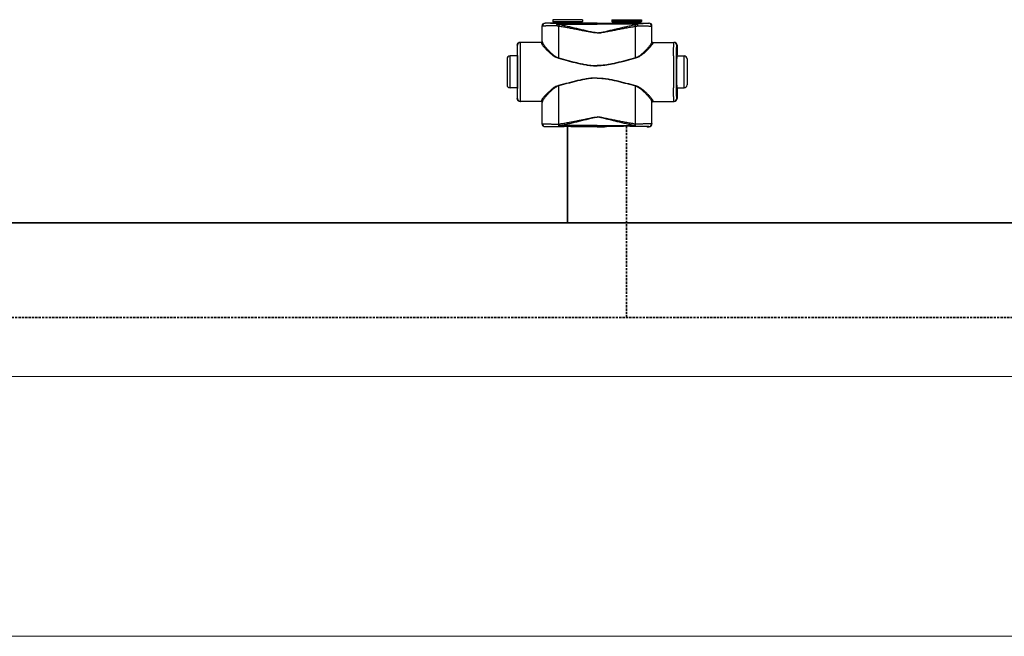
# Model space of a CAD drawing. Header units: millimetres. Extents: x 17747 to 112039, y -74980 to 446921.
# Tile 41 of 256: x 44694 to 45528, y -74980 to -74458. Entities that reach past the tile are written whole.
import ezdxf

# ---------------------------------------------------------------- set-up
doc = ezdxf.new("R2010")
doc.units = ezdxf.units.MM
doc.linetypes.add('phl_thick', pattern=[0])
doc.linetypes.add('VERDECKT', pattern=[9.525, 6.35, -3.175])
for name, color, linetype, lineweight in [('UT_SCHÉMA_PŘÍVOD', 10, 'Continuous', 35), ('UT_SCHÉMA_ZPÁTEČKA', 172, 'VERDECKT', 35), ('VZT_50 POPIS - OBECNE', 7, 'Continuous', 5)]:
    doc.layers.add(name, color=color, linetype=linetype, lineweight=lineweight)

msp = doc.modelspace()

# ---------------------------------------------------------------- linework, layer by layer
at = {"color": 0, "linetype": 'Continuous'}
for p, q in [((45139, -74461.33), (45138.88, -74461.21)), ((45140.53, -74461.21), (45138.88, -74461.21)), ((45140.88, -74461.31), (45140.53, -74461.21)), ((45170.48, -74458.31), (45145.28, -74458.31)), ((45145.28, -74458.31), (45145.28, -74459.71)), ((45145.28, -74459.71), (45146.23, -74460.66)), ((45145.28, -74459.71), (45170.48, -74459.71)), ((45146.23, -74460.66), (45169.52, -74460.66)), ((45146.38, -74461.02), (45169.38, -74461.02)), ((45146.38, -74461.02), (45146.38, -74461.38)), ((45154.02, -74461.4), (45149.18, -74461.4)), ((45149.18, -74462.1), (45149.18, -74461.4)), ((45182.88, -74461.4), (45161.73, -74461.4)), ((45169.38, -74461.02), (45169.38, -74461.38)), ((45170.48, -74459.71), (45169.52, -74460.66)), ((45170.48, -74458.31), (45170.48, -74459.71)), ((45176.63, -74461.21), (45174.88, -74461.31)), ((45182.88, -74461.21), (45176.63, -74461.21)), ((45182.88, -74461.21), (45189.13, -74461.21)), ((45182.88, -74461.4), (45204.02, -74461.4)), ((45189.13, -74461.21), (45190.88, -74461.31)), ((45195.28, -74458.31), (45220.48, -74458.31)), ((45195.28, -74458.31), (45195.28, -74459.71)), ((45220.48, -74459.71), (45195.28, -74459.71)), ((45195.28, -74459.71), (45196.23, -74460.66)), ((45219.52, -74460.66), (45196.23, -74460.66)), ((45219.38, -74461.02), (45196.38, -74461.02)), ((45196.38, -74461.02), (45196.38, -74461.38)), ((45211.73, -74461.4), (45216.58, -74461.4)), ((45216.58, -74462.1), (45216.58, -74461.4)), ((45219.38, -74461.02), (45219.38, -74461.38)), ((45220.48, -74459.71), (45219.52, -74460.66)), ((45220.48, -74458.31), (45220.48, -74459.71)), ((45224.88, -74461.31), (45225.23, -74461.21)), ((45225.23, -74461.21), (45226.88, -74461.21)), ((45226.76, -74461.33), (45226.88, -74461.21)), ((45136.5, -74463.83), (45136.38, -74463.71)), ((45136.38, -74476.71), (45136.38, -74463.71)), ((45149.18, -74462.1), (45182.88, -74462.1)), ((45216.58, -74462.1), (45182.88, -74462.1)), ((45229.26, -74463.83), (45229.38, -74463.71)), ((45229.38, -74476.71), (45229.38, -74463.71)), ((45135.68, -74477.51), (45117.68, -74477.51)), ((45136.38, -74476.71), (45136.48, -74476.71)), ((45229.38, -74476.71), (45229.27, -74476.71)), ((45230.07, -74477.51), (45248.08, -74477.51)), ((45115.39, -74480.01), (45115.18, -74480.01)), ((45115.18, -74480.01), (45115.18, -74488.16)), ((45250.37, -74480.01), (45250.58, -74480.01)), ((45250.58, -74480.01), (45250.58, -74488.16)), ((45106.68, -74491.51), (45106.68, -74513.51)), ((45115.43, -74489.01), (45109.18, -74489.01)), ((45109.18, -74516.01), (45109.18, -74489.01)), ((45115.18, -74488.16), (45115.39, -74488.51)), ((45115.57, -74488.52), (45115.57, -74488.51)), ((45250.18, -74488.52), (45250.18, -74488.51)), ((45250.33, -74489.01), (45256.58, -74489.01)), ((45250.58, -74488.16), (45250.37, -74488.51)), ((45256.58, -74516.01), (45256.58, -74489.01)), ((45259.08, -74491.51), (45259.08, -74513.51)), ((45115.43, -74516.01), (45109.18, -74516.01)), ((45115.39, -74516.51), (45115.18, -74516.86)), ((45115.18, -74516.86), (45115.18, -74525.01)), ((45115.57, -74516.51), (45115.57, -74516.5)), ((45250.18, -74516.51), (45250.18, -74516.5)), ((45250.33, -74516.01), (45256.58, -74516.01)), ((45250.37, -74516.51), (45250.58, -74516.86)), ((45250.58, -74516.86), (45250.58, -74525.01)), ((45115.18, -74525.01), (45115.39, -74525.01)), ((45135.68, -74527.51), (45117.68, -74527.51)), ((45136.48, -74528.31), (45136.38, -74528.31)), ((45136.38, -74546.41), (45136.38, -74528.31)), ((45229.27, -74528.31), (45229.38, -74528.31)), ((45229.38, -74546.41), (45229.38, -74528.31)), ((45230.07, -74527.51), (45248.08, -74527.51)), ((45250.58, -74525.01), (45250.37, -74525.01)), ((45136.38, -74546.41), (45136.5, -74546.29)), ((45138.88, -74548.91), (45139, -74548.79)), ((45140.53, -74548.91), (45138.88, -74548.91)), ((45140.88, -74548.81), (45140.53, -74548.91)), ((45150.42, -74546.66), (45150.6, -74546.66)), ((45150.75, -74548.72), (45150.92, -74548.72)), ((45182.88, -74547.97), (45150.92, -74547.97)), ((45150.92, -74548.72), (45150.92, -74547.97)), ((45150.92, -74548.72), (45152.18, -74548.72)), ((45163.57, -74548.72), (45182.88, -74548.72)), ((45176.63, -74548.91), (45174.88, -74548.81)), ((45182.88, -74548.91), (45176.63, -74548.91)), ((45182.88, -74547.97), (45214.83, -74547.97)), ((45202.18, -74548.72), (45182.88, -74548.72)), ((45182.88, -74548.91), (45189.13, -74548.91)), ((45189.13, -74548.91), (45190.88, -74548.81)), ((45214.83, -74548.72), (45213.57, -74548.72)), ((45214.83, -74548.72), (45214.83, -74547.97)), ((45215.01, -74548.72), (45214.83, -74548.72)), ((45215.34, -74546.66), (45215.16, -74546.66)), ((45224.88, -74548.81), (45225.23, -74548.91)), ((45225.23, -74548.91), (45226.88, -74548.91)), ((45226.88, -74548.91), (45226.76, -74548.79)), ((45229.38, -74546.41), (45229.26, -74546.29))]:
    msp.add_line(p, q, dxfattribs=at)
for centre, radius, start, end in [((45139, -74463.83), 2.5, 90.00246, 179.99754), ((45145.88, -74461.02), 0.5, 0, 45), ((45169.88, -74461.02), 0.5, 135, 180), ((45195.88, -74461.02), 0.5, 0, 45), ((45219.88, -74461.02), 0.5, 135, 180), ((45226.76, -74463.83), 2.5, 0.00246, 89.99754), ((45117.89, -74480.01), 2.5, 90.00225, 180.00111), ((45135.68, -74476.71), 0.8, 270.0036, 359.99724), ((45230.07, -74476.71), 0.8, 180.00276, 269.9964), ((45247.87, -74480.01), 2.5, 359.99889, 89.99775), ((45109.18, -74491.51), 2.5, 90, 180), ((42675.72, -74502.51), 2442.41, 359.68325, 0.31675), ((47690.04, -74502.51), 2442.41, 179.68325, 180.31675), ((45256.58, -74491.51), 2.5, 0, 90), ((45109.18, -74513.51), 2.5, 180, 270), ((45256.58, -74513.51), 2.5, 270, 0), ((45117.89, -74525.01), 2.5, 179.99889, 269.99775), ((45135.68, -74528.31), 0.8, 0.00276, 89.9964), ((45230.07, -74528.31), 0.8, 90.0036, 179.99724), ((45247.87, -74525.01), 2.5, 270.00225, 0.00111), ((45139, -74546.29), 2.5, 180.00246, 269.99754), ((45226.76, -74546.29), 2.5, 270.00246, 359.99754)]:
    msp.add_arc(centre, radius, start, end, dxfattribs=at)
at = {"color": 0, "linetype": 'Continuous', "extrusion": (0, 0, -1)}
for centre, major_axis, ratio, start_param, end_param in [((45138.88, -74463.71), (-1.77, 1.77), 0.999973, -0.785384, 0.785384), ((45157.88, -74461.31), (-17, 0), 0.005236, 4.941076, 6.283185), ((45157.88, -74461.31), (-17, 0), 0.005236, 3.141593, 4.483702), ((45117.68, -74480.01), (-2.5, 0), 0.999945, 0, 1.570796), ((45135.58, -74476.71), (-0.8, 0), 0.999986, -3.141593, -1.659157), ((45115.39, -74502.51), (0, 14), 0.010472, 0, 3.141593), ((45117.68, -74525.01), (-2.5, 0), 0.999945, -1.570796, 0), ((45135.58, -74528.31), (0.8, 0), 0.999986, -1.395381, 0), ((45138.88, -74546.41), (1.77, 1.77), 0.999973, -3.926977, -2.356208), ((45157.88, -74548.81), (-17, 0), 0.005236, 0, 1.229157), ((45157.88, -74548.81), (-17, 0), 0.005236, 1.912436, 3.141593)]:
    msp.add_ellipse(centre, major_axis=major_axis, ratio=ratio, start_param=start_param, end_param=end_param, dxfattribs=at)
at = {"color": 0, "linetype": 'Continuous'}
for centre, major_axis, ratio, start_param, end_param in [((45207.88, -74461.31), (17, 0), 0.005236, 3.141593, 4.483702), ((45207.88, -74461.31), (17, 0), 0.005236, 4.941076, 6.283185), ((45226.88, -74463.71), (1.77, 1.77), 0.999973, -0.785384, 0.785384), ((45230.18, -74476.71), (0.8, 0), 0.999986, -3.141593, -1.659157), ((45248.08, -74480.01), (2.5, 0), 0.999945, 0, 1.570796), ((45250.37, -74502.51), (0, 14), 0.010472, 0, 3.141593), ((45230.18, -74528.31), (-0.8, 0), 0.999986, -1.395381, 0), ((45248.08, -74525.01), (2.5, 0), 0.999945, -1.570796, 0), ((45207.88, -74548.81), (17, 0), 0.005236, 1.912436, 3.141593), ((45207.88, -74548.81), (17, 0), 0.005236, 0, 1.229157), ((45226.88, -74546.41), (-1.77, 1.77), 0.999973, -3.926977, -2.356208)]:
    msp.add_ellipse(centre, major_axis=major_axis, ratio=ratio, start_param=start_param, end_param=end_param, dxfattribs=at)
for points, knots in [([(45149.18, -74461.4), (45148.47, -74461.4), (45147.11, -74461.4), (45145.45, -74461.39), (45144.22, -74461.39), (45143.37, -74461.39), (45142.58, -74461.38), (45141.87, -74461.38), (45141.22, -74461.37), (45140.66, -74461.37), (45140.17, -74461.36), (45139.82, -74461.36), (45139.58, -74461.35), (45139.43, -74461.35), (45139.3, -74461.35), (45139.2, -74461.34), (45139.13, -74461.34), (45139.08, -74461.34), (45139.05, -74461.34), (45139.03, -74461.34), (45139.02, -74461.34), (45139.01, -74461.33), (45139, -74461.33), (45139, -74461.33)], [0, 0, 0, 0, 0.207653, 0.400343, 0.489423, 0.572844, 0.650059, 0.720565, 0.783909, 0.839692, 0.887568, 0.927242, 0.943927, 0.958477, 0.970869, 0.981088, 0.989117, 0.992306, 0.994945, 0.997032, 0.998568, 0.999554, 1, 1, 1, 1]), ([(45149.18, -74461.4), (45149.09, -74461.4), (45148.99, -74461.51), (45148.91, -74461.65), (45148.84, -74461.8), (45148.76, -74462.02), (45148.69, -74462.34), (45148.63, -74462.7), (45148.58, -74463.1), (45148.57, -74463.38), (45148.56, -74463.52)], [0, 0, 0, 0, 0.117156, 0.161001, 0.211236, 0.330442, 0.472834, 0.634922, 0.812344, 1, 1, 1, 1]), ([(45161.73, -74461.4), (45161.09, -74461.4), (45159.81, -74461.43), (45157.88, -74461.45), (45155.95, -74461.43), (45154.66, -74461.4), (45154.02, -74461.4)], [0, 0, 0, 0, 0.248355, 0.5, 0.751645, 1, 1, 1, 1]), ([(45204.02, -74461.4), (45204.66, -74461.4), (45205.95, -74461.43), (45207.88, -74461.45), (45209.81, -74461.43), (45211.09, -74461.4), (45211.73, -74461.4)], [0, 0, 0, 0, 0.248355, 0.5, 0.751645, 1, 1, 1, 1]), ([(45216.58, -74461.4), (45217.28, -74461.4), (45218.64, -74461.4), (45220.3, -74461.39), (45221.54, -74461.39), (45222.39, -74461.39), (45223.17, -74461.38), (45223.89, -74461.38), (45224.53, -74461.37), (45225.1, -74461.37), (45225.58, -74461.36), (45225.94, -74461.36), (45226.18, -74461.35), (45226.33, -74461.35), (45226.45, -74461.35), (45226.56, -74461.34), (45226.63, -74461.34), (45226.68, -74461.34), (45226.7, -74461.34), (45226.72, -74461.34), (45226.74, -74461.34), (45226.75, -74461.33), (45226.75, -74461.33), (45226.76, -74461.33)], [0, 0, 0, 0, 0.207653, 0.400343, 0.489423, 0.572844, 0.650059, 0.720565, 0.783909, 0.839692, 0.887568, 0.927242, 0.943927, 0.958477, 0.970869, 0.981088, 0.989117, 0.992306, 0.994945, 0.997032, 0.998568, 0.999554, 1, 1, 1, 1]), ([(45216.58, -74461.4), (45216.67, -74461.4), (45216.77, -74461.51), (45216.85, -74461.65), (45216.92, -74461.8), (45216.99, -74462.02), (45217.07, -74462.34), (45217.13, -74462.7), (45217.17, -74463.1), (45217.19, -74463.38), (45217.19, -74463.52)], [0, 0, 0, 0, 0.117156, 0.161001, 0.211236, 0.330442, 0.472834, 0.634922, 0.812344, 1, 1, 1, 1]), ([(45148.56, -74463.52), (45147.73, -74463.52), (45146.12, -74463.53), (45144.16, -74463.55), (45142.69, -74463.58), (45141.69, -74463.59), (45140.76, -74463.61), (45139.91, -74463.63), (45139.14, -74463.65), (45138.47, -74463.67), (45137.89, -74463.7), (45137.47, -74463.72), (45137.19, -74463.74), (45137.01, -74463.75), (45136.86, -74463.76), (45136.74, -74463.78), (45136.64, -74463.79), (45136.57, -74463.8), (45136.53, -74463.81), (45136.5, -74463.83), (45136.5, -74463.83)], [0, 0, 0, 0, 0.207034, 0.39928, 0.488214, 0.57154, 0.648707, 0.71921, 0.782588, 0.838437, 0.886403, 0.926186, 0.942933, 0.957549, 0.970012, 0.98031, 0.988432, 0.994377, 0.998178, 1, 1, 1, 1]), ([(45136.51, -74477.25), (45136.51, -74476.12), (45136.51, -74471.65), (45136.5, -74467.18), (45136.5, -74463.83)], [0, 0, 0, 0, 0.250733, 1, 1, 1, 1]), ([(45149.18, -74462.1), (45149.05, -74462.3), (45148.82, -74462.77), (45148.64, -74463.26), (45148.56, -74463.52)], [0, 0, 0, 0, 0.464895, 1, 1, 1, 1]), ([(45150.43, -74463.88), (45150.27, -74463.86), (45149.64, -74463.76), (45149.02, -74463.63), (45148.56, -74463.52)], [0, 0, 0, 0, 0.252579, 1, 1, 1, 1]), ([(45150.75, -74462.54), (45150.61, -74462.52), (45150.08, -74462.4), (45149.56, -74462.23), (45149.18, -74462.1)], [0, 0, 0, 0, 0.253704, 1, 1, 1, 1]), ([(45150.75, -74462.54), (45150.69, -74462.75), (45150.57, -74463.19), (45150.47, -74463.64), (45150.43, -74463.88)], [0, 0, 0, 0, 0.464569, 1, 1, 1, 1]), ([(45182.88, -74469.52), (45182.88, -74469.52), (45182.19, -74469.52), (45180.81, -74469.44), (45178.76, -74469.16), (45176.72, -74468.81), (45174.01, -74468.3), (45170.63, -74467.64), (45166.59, -74466.84), (45162.54, -74466.06), (45158.5, -74465.3), (45154.47, -74464.57), (45151.77, -74464.11), (45150.43, -74463.88)], [0.5000015, 0.5000015, 0.5000015, 0.5000015, 0.500002, 0.5313979, 0.5627848, 0.5941575, 0.6255147, 0.6881766, 0.7507583, 0.8132458, 0.8756245, 0.9378805, 1, 1, 1, 1]), ([(45150.44, -74490.65), (45150.44, -74488.42), (45150.44, -74479.49), (45150.43, -74470.57), (45150.43, -74463.88)], [0, 0, 0, 0, 0.250952, 1, 1, 1, 1]), ([(45182.88, -74469.34), (45182.88, -74469.34), (45182.53, -74469.34), (45181.84, -74469.31), (45180.47, -74469.18), (45178.77, -74468.9), (45176.75, -74468.48), (45174.73, -74468.02), (45172.73, -74467.55), (45170.05, -74466.91), (45166.72, -74466.11), (45162.72, -74465.16), (45158.73, -74464.25), (45154.74, -74463.37), (45152.08, -74462.81), (45150.75, -74462.54)], [0.499995, 0.499995, 0.499995, 0.499995, 0.4999958, 0.5157333, 0.5314718, 0.5629204, 0.5943483, 0.6257534, 0.6571339, 0.6884877, 0.7511054, 0.813586, 0.8759088, 0.9380534, 1, 1, 1, 1]), ([(45182.88, -74469.34), (45182.88, -74469.34), (45183.22, -74469.34), (45183.91, -74469.31), (45185.29, -74469.18), (45186.99, -74468.9), (45189.01, -74468.48), (45191.02, -74468.02), (45193.03, -74467.55), (45195.7, -74466.91), (45199.04, -74466.11), (45203.03, -74465.16), (45207.03, -74464.25), (45211.01, -74463.37), (45213.68, -74462.81), (45215.01, -74462.54)], [0.499995, 0.499995, 0.499995, 0.499995, 0.4999958, 0.5157333, 0.5314718, 0.5629204, 0.5943483, 0.6257534, 0.6571339, 0.6884877, 0.7511054, 0.813586, 0.8759088, 0.9380534, 1, 1, 1, 1]), ([(45182.88, -74469.52), (45182.88, -74469.52), (45183.57, -74469.52), (45184.95, -74469.44), (45187, -74469.16), (45189.04, -74468.81), (45191.75, -74468.3), (45195.12, -74467.64), (45199.17, -74466.84), (45203.21, -74466.06), (45207.25, -74465.3), (45211.29, -74464.57), (45213.98, -74464.11), (45215.33, -74463.88)], [0.5000015, 0.5000015, 0.5000015, 0.5000015, 0.500002, 0.5313979, 0.5627848, 0.5941575, 0.6255147, 0.6881766, 0.7507583, 0.8132458, 0.8756245, 0.9378805, 1, 1, 1, 1]), ([(45215.01, -74462.54), (45215.14, -74462.52), (45215.67, -74462.4), (45216.2, -74462.23), (45216.58, -74462.1)], [0, 0, 0, 0, 0.253704, 1, 1, 1, 1]), ([(45215.01, -74462.54), (45215.07, -74462.75), (45215.19, -74463.19), (45215.29, -74463.64), (45215.33, -74463.88)], [0, 0, 0, 0, 0.464569, 1, 1, 1, 1]), ([(45215.32, -74490.65), (45215.32, -74488.42), (45215.32, -74479.49), (45215.33, -74470.57), (45215.33, -74463.88)], [0, 0, 0, 0, 0.250952, 1, 1, 1, 1]), ([(45215.33, -74463.88), (45215.49, -74463.86), (45216.11, -74463.76), (45216.73, -74463.63), (45217.19, -74463.52)], [0, 0, 0, 0, 0.252579, 1, 1, 1, 1]), ([(45216.58, -74462.1), (45216.7, -74462.3), (45216.93, -74462.77), (45217.11, -74463.26), (45217.19, -74463.52)], [0, 0, 0, 0, 0.464895, 1, 1, 1, 1]), ([(45217.19, -74463.52), (45218.03, -74463.52), (45219.64, -74463.53), (45221.6, -74463.55), (45223.07, -74463.58), (45224.07, -74463.59), (45225, -74463.61), (45225.85, -74463.63), (45226.61, -74463.65), (45227.29, -74463.67), (45227.86, -74463.7), (45228.28, -74463.72), (45228.57, -74463.74), (45228.75, -74463.75), (45228.9, -74463.76), (45229.02, -74463.78), (45229.12, -74463.79), (45229.19, -74463.8), (45229.23, -74463.81), (45229.25, -74463.83), (45229.26, -74463.83)], [0, 0, 0, 0, 0.207034, 0.39928, 0.488214, 0.57154, 0.648707, 0.71921, 0.782588, 0.838437, 0.886403, 0.926186, 0.942933, 0.957549, 0.970012, 0.98031, 0.988432, 0.994377, 0.998178, 1, 1, 1, 1]), ([(45229.25, -74477.25), (45229.25, -74476.12), (45229.25, -74471.65), (45229.25, -74467.18), (45229.26, -74463.83)], [0, 0, 0, 0, 0.250733, 1, 1, 1, 1]), ([(45118.09, -74489.01), (45118.08, -74488.17), (45118.07, -74486.57), (45118.05, -74484.63), (45118.04, -74483.22), (45118.03, -74482.26), (45118.01, -74481.39), (45118, -74480.6), (45117.99, -74479.9), (45117.98, -74479.28), (45117.96, -74478.75), (45117.95, -74478.37), (45117.94, -74478.11), (45117.93, -74477.96), (45117.93, -74477.82), (45117.92, -74477.71), (45117.91, -74477.63), (45117.9, -74477.57), (45117.9, -74477.53), (45117.89, -74477.51), (45117.89, -74477.51), (45117.89, -74477.51)], [0, 0, 0, 0, 0.218984, 0.416191, 0.505653, 0.588551, 0.664564, 0.733396, 0.794781, 0.848478, 0.894279, 0.932006, 0.947796, 0.961515, 0.973152, 0.982695, 0.990138, 0.995479, 0.998726, 0.999584, 1, 1, 1, 1]), ([(45135.68, -74477.51), (45135.68, -74477.51), (45135.69, -74477.51), (45135.69, -74477.52), (45135.69, -74477.53), (45135.69, -74477.55), (45135.69, -74477.59), (45135.7, -74477.65), (45135.7, -74477.72), (45135.7, -74477.81), (45135.71, -74477.91), (45135.71, -74477.99), (45135.71, -74478.03)], [0, 0, 0, 0, 0.005122, 0.017304, 0.037118, 0.064661, 0.143035, 0.252499, 0.393016, 0.564526, 0.766907, 1, 1, 1, 1]), ([(45136.51, -74477.25), (45136.51, -74477.35), (45136.47, -74477.55), (45136.29, -74477.81), (45136.02, -74477.99), (45135.81, -74478.03), (45135.71, -74478.03)], [0, 0, 0, 0, 0.247572, 0.496581, 0.747591, 1, 1, 1, 1]), ([(45135.71, -74478.03), (45135.71, -74478.09), (45135.73, -74478.23), (45135.81, -74478.46), (45135.92, -74478.7), (45136.13, -74479.09), (45136.48, -74479.63), (45137.01, -74480.34), (45137.66, -74481.12), (45138.69, -74482.31), (45140.19, -74483.89), (45142.23, -74485.85), (45144.15, -74487.49), (45145.84, -74488.76), (45147.7, -74489.97), (45149.24, -74490.69), (45150.34, -74490.99)], [0, 0, 0, 0, 0.009694, 0.02127, 0.034861, 0.050494, 0.087694, 0.13227, 0.183417, 0.240322, 0.368483, 0.511765, 0.666448, 0.747227, 0.829948, 1, 1, 1, 1]), ([(45136.48, -74476.71), (45136.48, -74476.71), (45136.49, -74476.71), (45136.49, -74476.72), (45136.49, -74476.73), (45136.49, -74476.75), (45136.49, -74476.79), (45136.5, -74476.85), (45136.5, -74476.93), (45136.5, -74477.02), (45136.51, -74477.13), (45136.51, -74477.2), (45136.51, -74477.25)], [0, 0, 0, 0, 0.005057, 0.017214, 0.037015, 0.06455, 0.142921, 0.252392, 0.392925, 0.564459, 0.766871, 1, 1, 1, 1]), ([(45136.51, -74477.25), (45136.51, -74477.31), (45136.53, -74477.46), (45136.6, -74477.69), (45136.7, -74477.95), (45136.9, -74478.35), (45137.24, -74478.91), (45137.74, -74479.64), (45138.35, -74480.45), (45139.32, -74481.66), (45140.74, -74483.29), (45142.67, -74485.31), (45144.48, -74487), (45146.1, -74488.31), (45147.88, -74489.57), (45149.37, -74490.34), (45150.44, -74490.65)], [0, 0, 0, 0, 0.010286, 0.022433, 0.036551, 0.052653, 0.090607, 0.135698, 0.187142, 0.244158, 0.372094, 0.514728, 0.6685, 0.748767, 0.830965, 1, 1, 1, 1]), ([(45229.25, -74477.25), (45229.24, -74477.31), (45229.22, -74477.46), (45229.16, -74477.69), (45229.05, -74477.95), (45228.85, -74478.35), (45228.52, -74478.91), (45228.02, -74479.64), (45227.41, -74480.45), (45226.44, -74481.66), (45225.02, -74483.29), (45223.09, -74485.31), (45221.28, -74487), (45219.66, -74488.31), (45217.88, -74489.57), (45216.38, -74490.34), (45215.32, -74490.65)], [0, 0, 0, 0, 0.010286, 0.022433, 0.036551, 0.052653, 0.090607, 0.135698, 0.187142, 0.244158, 0.372094, 0.514728, 0.6685, 0.748767, 0.830965, 1, 1, 1, 1]), ([(45230.05, -74478.03), (45230.04, -74478.09), (45230.02, -74478.23), (45229.95, -74478.46), (45229.84, -74478.7), (45229.63, -74479.09), (45229.27, -74479.63), (45228.74, -74480.34), (45228.1, -74481.12), (45227.07, -74482.31), (45225.56, -74483.89), (45223.52, -74485.85), (45221.61, -74487.49), (45219.91, -74488.76), (45218.06, -74489.97), (45216.51, -74490.69), (45215.42, -74490.99)], [0, 0, 0, 0, 0.009694, 0.02127, 0.034861, 0.050494, 0.087694, 0.13227, 0.183417, 0.240322, 0.368483, 0.511765, 0.666448, 0.747227, 0.829948, 1, 1, 1, 1]), ([(45229.27, -74476.71), (45229.27, -74476.71), (45229.27, -74476.71), (45229.27, -74476.72), (45229.27, -74476.73), (45229.27, -74476.75), (45229.26, -74476.79), (45229.26, -74476.85), (45229.26, -74476.93), (45229.25, -74477.02), (45229.25, -74477.13), (45229.25, -74477.2), (45229.25, -74477.25)], [0, 0, 0, 0, 0.005057, 0.017214, 0.037015, 0.06455, 0.142921, 0.252392, 0.392925, 0.564459, 0.766871, 1, 1, 1, 1]), ([(45229.25, -74477.25), (45229.25, -74477.35), (45229.29, -74477.55), (45229.47, -74477.81), (45229.73, -74477.99), (45229.94, -74478.03), (45230.05, -74478.03)], [0, 0, 0, 0, 0.247572, 0.496581, 0.747591, 1, 1, 1, 1]), ([(45230.07, -74477.51), (45230.07, -74477.51), (45230.07, -74477.51), (45230.07, -74477.52), (45230.07, -74477.53), (45230.07, -74477.55), (45230.06, -74477.59), (45230.06, -74477.65), (45230.06, -74477.72), (45230.05, -74477.81), (45230.05, -74477.91), (45230.05, -74477.99), (45230.05, -74478.03)], [0, 0, 0, 0, 0.005122, 0.017304, 0.037118, 0.064661, 0.143035, 0.252499, 0.393016, 0.564526, 0.766907, 1, 1, 1, 1]), ([(45247.67, -74489.01), (45247.68, -74488.17), (45247.69, -74486.57), (45247.7, -74484.63), (45247.72, -74483.22), (45247.73, -74482.26), (45247.74, -74481.39), (45247.75, -74480.6), (45247.77, -74479.9), (45247.78, -74479.28), (45247.79, -74478.75), (45247.81, -74478.37), (45247.82, -74478.11), (45247.82, -74477.96), (45247.83, -74477.82), (45247.84, -74477.71), (45247.85, -74477.63), (45247.85, -74477.57), (45247.86, -74477.53), (45247.86, -74477.51), (45247.87, -74477.51), (45247.87, -74477.51)], [0, 0, 0, 0, 0.218984, 0.416191, 0.505653, 0.588551, 0.664564, 0.733396, 0.794781, 0.848478, 0.894279, 0.932006, 0.947796, 0.961515, 0.973152, 0.982695, 0.990138, 0.995479, 0.998726, 0.999584, 1, 1, 1, 1]), ([(45115.57, -74488.51), (45115.57, -74487.88), (45115.56, -74486.69), (45115.54, -74485.24), (45115.52, -74484.19), (45115.51, -74483.49), (45115.5, -74482.85), (45115.49, -74482.27), (45115.48, -74481.75), (45115.47, -74481.3), (45115.45, -74480.92), (45115.44, -74480.64), (45115.43, -74480.45), (45115.43, -74480.33), (45115.42, -74480.24), (45115.42, -74480.16), (45115.41, -74480.1), (45115.4, -74480.05), (45115.4, -74480.03), (45115.39, -74480.01), (45115.39, -74480.01)], [0, 0, 0, 0, 0.221931, 0.420259, 0.509783, 0.592499, 0.668149, 0.736495, 0.797321, 0.850436, 0.895675, 0.932895, 0.948462, 0.961984, 0.973451, 0.982856, 0.990196, 0.99547, 0.998697, 1, 1, 1, 1]), ([(45250.18, -74488.51), (45250.19, -74487.88), (45250.2, -74486.69), (45250.22, -74485.24), (45250.23, -74484.19), (45250.24, -74483.49), (45250.25, -74482.85), (45250.27, -74482.27), (45250.28, -74481.75), (45250.29, -74481.3), (45250.3, -74480.92), (45250.31, -74480.64), (45250.32, -74480.45), (45250.33, -74480.33), (45250.33, -74480.24), (45250.34, -74480.16), (45250.35, -74480.1), (45250.35, -74480.05), (45250.36, -74480.03), (45250.36, -74480.01), (45250.37, -74480.01)], [0, 0, 0, 0, 0.221931, 0.420259, 0.509783, 0.592499, 0.668149, 0.736495, 0.797321, 0.850436, 0.895675, 0.932895, 0.948462, 0.961984, 0.973451, 0.982856, 0.990196, 0.99547, 0.998697, 1, 1, 1, 1]), ([(45115.57, -74516.5), (45115.59, -74514.31), (45115.62, -74509.64), (45115.63, -74502.51), (45115.62, -74495.38), (45115.59, -74490.72), (45115.57, -74488.52)], [0, 0, 0, 0, 0.235226, 0.499987, 0.764754, 1, 1, 1, 1]), ([(45150.44, -74490.65), (45150.43, -74490.68), (45150.4, -74490.79), (45150.36, -74490.9), (45150.34, -74490.99)], [0, 0, 0, 0, 0.258378, 1, 1, 1, 1]), ([(45150.34, -74490.99), (45153, -74491.7), (45157, -74492.78), (45162.36, -74494.15), (45166.4, -74495.12), (45170.47, -74496), (45174.57, -74496.73), (45178.02, -74497.14), (45180.79, -74497.32), (45182.18, -74497.34), (45182.88, -74497.34), (45182.88, -74497.34)], [0, 0, 0, 0, 0.1245061, 0.1869228, 0.2494269, 0.3120016, 0.3746311, 0.4372993, 0.4686472, 0.4999998, 0.5, 0.5, 0.5, 0.5]), ([(45150.44, -74490.65), (45153.09, -74491.39), (45157.08, -74492.5), (45162.41, -74493.9), (45166.44, -74494.9), (45170.49, -74495.81), (45174.58, -74496.56), (45178.03, -74496.99), (45180.8, -74497.17), (45182.18, -74497.2), (45182.88, -74497.2), (45182.88, -74497.2)], [0, 0, 0, 0, 0.1244767, 0.1868883, 0.2493924, 0.3119715, 0.3746087, 0.437287, 0.4686409, 0.4999998, 0.5, 0.5, 0.5, 0.5]), ([(45215.32, -74490.65), (45212.66, -74491.39), (45208.68, -74492.5), (45203.34, -74493.9), (45199.32, -74494.9), (45195.26, -74495.81), (45191.17, -74496.56), (45187.73, -74496.99), (45184.96, -74497.17), (45183.57, -74497.2), (45182.88, -74497.2), (45182.88, -74497.2)], [0, 0, 0, 0, 0.1244767, 0.1868883, 0.2493924, 0.3119715, 0.3746087, 0.437287, 0.4686409, 0.4999998, 0.5, 0.5, 0.5, 0.5]), ([(45215.42, -74490.99), (45212.76, -74491.7), (45208.75, -74492.78), (45203.4, -74494.15), (45199.36, -74495.12), (45195.29, -74496), (45191.19, -74496.73), (45187.74, -74497.14), (45184.96, -74497.32), (45183.57, -74497.34), (45182.88, -74497.34), (45182.88, -74497.34)], [0, 0, 0, 0, 0.1245061, 0.1869228, 0.2494269, 0.3120016, 0.3746311, 0.4372993, 0.4686472, 0.4999998, 0.5, 0.5, 0.5, 0.5]), ([(45215.32, -74490.65), (45215.32, -74490.68), (45215.36, -74490.79), (45215.39, -74490.9), (45215.42, -74490.99)], [0, 0, 0, 0, 0.258378, 1, 1, 1, 1]), ([(45250.18, -74516.5), (45250.17, -74514.31), (45250.14, -74509.64), (45250.13, -74502.51), (45250.14, -74495.38), (45250.17, -74490.72), (45250.18, -74488.52)], [0, 0, 0, 0, 0.235226, 0.499987, 0.764754, 1, 1, 1, 1]), ([(45182.88, -74507.68), (45181.49, -74507.68), (45178.71, -74507.8), (45174.57, -74508.29), (45170.47, -74509.02), (45166.4, -74509.9), (45162.36, -74510.87), (45157, -74512.24), (45153, -74513.32), (45150.34, -74514.03)], [0.5, 0.5, 0.5, 0.5, 0.5626889, 0.6253582, 0.6879892, 0.7505657, 0.8130716, 0.8754902, 1, 1, 1, 1]), ([(45182.88, -74507.82), (45181.49, -74507.82), (45178.72, -74507.95), (45174.58, -74508.46), (45170.49, -74509.21), (45166.44, -74510.12), (45162.41, -74511.12), (45157.08, -74512.52), (45153.09, -74513.63), (45150.44, -74514.37)], [0.5, 0.5, 0.5, 0.5, 0.5627005, 0.6253799, 0.6880187, 0.7505997, 0.8131057, 0.8755193, 1, 1, 1, 1]), ([(45182.88, -74507.68), (45184.27, -74507.68), (45187.05, -74507.8), (45191.19, -74508.29), (45195.29, -74509.02), (45199.36, -74509.9), (45203.4, -74510.87), (45208.75, -74512.24), (45212.76, -74513.32), (45215.42, -74514.03)], [0.5, 0.5, 0.5, 0.5, 0.5626889, 0.6253582, 0.6879892, 0.7505657, 0.8130716, 0.8754902, 1, 1, 1, 1]), ([(45182.88, -74507.82), (45184.27, -74507.82), (45187.04, -74507.95), (45191.17, -74508.46), (45195.26, -74509.21), (45199.32, -74510.12), (45203.34, -74511.12), (45208.68, -74512.52), (45212.66, -74513.63), (45215.32, -74514.37)], [0.5, 0.5, 0.5, 0.5, 0.5627005, 0.6253799, 0.6880187, 0.7505997, 0.8131057, 0.8755193, 1, 1, 1, 1]), ([(45115.39, -74525.01), (45115.39, -74525.01), (45115.4, -74524.99), (45115.4, -74524.97), (45115.41, -74524.92), (45115.42, -74524.86), (45115.42, -74524.78), (45115.43, -74524.69), (45115.43, -74524.57), (45115.44, -74524.38), (45115.45, -74524.11), (45115.47, -74523.72), (45115.48, -74523.27), (45115.49, -74522.75), (45115.5, -74522.17), (45115.51, -74521.53), (45115.52, -74520.83), (45115.54, -74519.78), (45115.56, -74518.33), (45115.57, -74517.14), (45115.57, -74516.51)], [0, 0, 0, 0, 0.001303, 0.00453, 0.009804, 0.017144, 0.026549, 0.038016, 0.051538, 0.067105, 0.104325, 0.149564, 0.202679, 0.263505, 0.331851, 0.407501, 0.490217, 0.579741, 0.778069, 1, 1, 1, 1]), ([(45117.89, -74527.51), (45117.89, -74527.51), (45117.89, -74527.51), (45117.9, -74527.49), (45117.9, -74527.45), (45117.91, -74527.39), (45117.92, -74527.31), (45117.93, -74527.2), (45117.93, -74527.06), (45117.94, -74526.91), (45117.95, -74526.65), (45117.96, -74526.27), (45117.98, -74525.74), (45117.99, -74525.13), (45118, -74524.42), (45118.01, -74523.63), (45118.03, -74522.76), (45118.04, -74521.8), (45118.05, -74520.39), (45118.07, -74518.45), (45118.08, -74516.85), (45118.09, -74516.01)], [0, 0, 0, 0, 0.000416, 0.001274, 0.004521, 0.009862, 0.017305, 0.026849, 0.038485, 0.052204, 0.067994, 0.105721, 0.151522, 0.205219, 0.266604, 0.335437, 0.411449, 0.494347, 0.58381, 0.781016, 1, 1, 1, 1]), ([(45150.34, -74514.03), (45149.24, -74514.33), (45147.7, -74515.06), (45145.84, -74516.26), (45144.15, -74517.53), (45142.23, -74519.17), (45140.19, -74521.13), (45138.69, -74522.71), (45137.66, -74523.9), (45137.01, -74524.68), (45136.48, -74525.39), (45136.13, -74525.93), (45135.92, -74526.32), (45135.81, -74526.57), (45135.73, -74526.79), (45135.71, -74526.93), (45135.71, -74526.99)], [0, 0, 0, 0, 0.170052, 0.252774, 0.333553, 0.488235, 0.631517, 0.759678, 0.816583, 0.86773, 0.912306, 0.949506, 0.965139, 0.978731, 0.990306, 1, 1, 1, 1]), ([(45150.44, -74514.37), (45149.37, -74514.68), (45147.88, -74515.45), (45146.1, -74516.71), (45144.48, -74518.02), (45142.67, -74519.71), (45140.74, -74521.73), (45139.32, -74523.36), (45138.35, -74524.57), (45137.74, -74525.38), (45137.24, -74526.11), (45136.9, -74526.67), (45136.7, -74527.07), (45136.6, -74527.33), (45136.53, -74527.56), (45136.51, -74527.71), (45136.51, -74527.77)], [0, 0, 0, 0, 0.169036, 0.251233, 0.3315, 0.485272, 0.627906, 0.755842, 0.812858, 0.864302, 0.909393, 0.947347, 0.963449, 0.977567, 0.989714, 1, 1, 1, 1]), ([(45150.44, -74514.37), (45150.43, -74514.34), (45150.4, -74514.23), (45150.36, -74514.12), (45150.34, -74514.03)], [0, 0, 0, 0, 0.258378, 1, 1, 1, 1]), ([(45150.42, -74546.66), (45150.42, -74543.99), (45150.43, -74533.22), (45150.44, -74522.46), (45150.44, -74514.37)], [0, 0, 0, 0, 0.248459, 1, 1, 1, 1]), ([(45215.32, -74514.37), (45215.32, -74514.34), (45215.36, -74514.23), (45215.39, -74514.12), (45215.42, -74514.03)], [0, 0, 0, 0, 0.258378, 1, 1, 1, 1]), ([(45215.32, -74514.37), (45216.38, -74514.68), (45217.88, -74515.45), (45219.66, -74516.71), (45221.28, -74518.02), (45223.09, -74519.71), (45225.02, -74521.73), (45226.44, -74523.36), (45227.41, -74524.57), (45228.02, -74525.38), (45228.52, -74526.11), (45228.85, -74526.67), (45229.05, -74527.07), (45229.16, -74527.33), (45229.22, -74527.56), (45229.24, -74527.71), (45229.25, -74527.77)], [0, 0, 0, 0, 0.169036, 0.251233, 0.3315, 0.485272, 0.627906, 0.755842, 0.812858, 0.864302, 0.909393, 0.947347, 0.963449, 0.977567, 0.989714, 1, 1, 1, 1]), ([(45215.34, -74546.66), (45215.33, -74543.99), (45215.32, -74533.22), (45215.32, -74522.46), (45215.32, -74514.37)], [0, 0, 0, 0, 0.248459, 1, 1, 1, 1]), ([(45215.42, -74514.03), (45216.51, -74514.33), (45218.06, -74515.06), (45219.91, -74516.26), (45221.61, -74517.53), (45223.52, -74519.17), (45225.56, -74521.13), (45227.07, -74522.71), (45228.1, -74523.9), (45228.74, -74524.68), (45229.27, -74525.39), (45229.63, -74525.93), (45229.84, -74526.32), (45229.95, -74526.57), (45230.02, -74526.79), (45230.04, -74526.93), (45230.05, -74526.99)], [0, 0, 0, 0, 0.170052, 0.252774, 0.333553, 0.488235, 0.631517, 0.759678, 0.816583, 0.86773, 0.912306, 0.949506, 0.965139, 0.978731, 0.990306, 1, 1, 1, 1]), ([(45247.87, -74527.51), (45247.87, -74527.51), (45247.86, -74527.51), (45247.86, -74527.49), (45247.85, -74527.45), (45247.85, -74527.39), (45247.84, -74527.31), (45247.83, -74527.2), (45247.82, -74527.06), (45247.82, -74526.91), (45247.81, -74526.65), (45247.79, -74526.27), (45247.78, -74525.74), (45247.77, -74525.13), (45247.75, -74524.42), (45247.74, -74523.63), (45247.73, -74522.76), (45247.72, -74521.8), (45247.7, -74520.39), (45247.69, -74518.45), (45247.68, -74516.85), (45247.67, -74516.01)], [0, 0, 0, 0, 0.000416, 0.001274, 0.004521, 0.009862, 0.017305, 0.026849, 0.038485, 0.052204, 0.067994, 0.105721, 0.151522, 0.205219, 0.266604, 0.335437, 0.411449, 0.494347, 0.58381, 0.781016, 1, 1, 1, 1]), ([(45250.37, -74525.01), (45250.36, -74525.01), (45250.36, -74524.99), (45250.35, -74524.97), (45250.35, -74524.92), (45250.34, -74524.86), (45250.33, -74524.78), (45250.33, -74524.69), (45250.32, -74524.57), (45250.31, -74524.38), (45250.3, -74524.11), (45250.29, -74523.72), (45250.28, -74523.27), (45250.27, -74522.75), (45250.25, -74522.17), (45250.24, -74521.53), (45250.23, -74520.83), (45250.22, -74519.78), (45250.2, -74518.33), (45250.19, -74517.14), (45250.18, -74516.51)], [0, 0, 0, 0, 0.001303, 0.00453, 0.009804, 0.017144, 0.026549, 0.038016, 0.051538, 0.067105, 0.104325, 0.149564, 0.202679, 0.263505, 0.331851, 0.407501, 0.490217, 0.579741, 0.778069, 1, 1, 1, 1]), ([(45135.71, -74526.99), (45135.71, -74527.03), (45135.71, -74527.11), (45135.7, -74527.21), (45135.7, -74527.3), (45135.7, -74527.37), (45135.69, -74527.43), (45135.69, -74527.47), (45135.69, -74527.49), (45135.69, -74527.5), (45135.69, -74527.51), (45135.68, -74527.51), (45135.68, -74527.51)], [0, 0, 0, 0, 0.233093, 0.435474, 0.606984, 0.747501, 0.856965, 0.935339, 0.962882, 0.982696, 0.994878, 1, 1, 1, 1]), ([(45136.51, -74527.77), (45136.51, -74527.67), (45136.47, -74527.47), (45136.29, -74527.21), (45136.02, -74527.03), (45135.81, -74526.99), (45135.71, -74526.99)], [0, 0, 0, 0, 0.247572, 0.496581, 0.747591, 1, 1, 1, 1]), ([(45136.51, -74527.77), (45136.51, -74527.82), (45136.51, -74527.89), (45136.5, -74528), (45136.5, -74528.1), (45136.5, -74528.17), (45136.49, -74528.23), (45136.49, -74528.27), (45136.49, -74528.29), (45136.49, -74528.3), (45136.49, -74528.31), (45136.48, -74528.31), (45136.48, -74528.31)], [0, 0, 0, 0, 0.23313, 0.435541, 0.607074, 0.747608, 0.857079, 0.93545, 0.962985, 0.982786, 0.994943, 1, 1, 1, 1]), ([(45136.5, -74546.29), (45136.5, -74544.76), (45136.5, -74538.58), (45136.51, -74532.41), (45136.51, -74527.77)], [0, 0, 0, 0, 0.248801, 1, 1, 1, 1]), ([(45229.25, -74527.77), (45229.25, -74527.67), (45229.29, -74527.47), (45229.47, -74527.21), (45229.73, -74527.03), (45229.94, -74526.99), (45230.05, -74526.99)], [0, 0, 0, 0, 0.247572, 0.496581, 0.747591, 1, 1, 1, 1]), ([(45229.26, -74546.29), (45229.26, -74544.76), (45229.25, -74538.58), (45229.25, -74532.41), (45229.25, -74527.77)], [0, 0, 0, 0, 0.248801, 1, 1, 1, 1]), ([(45229.25, -74527.77), (45229.25, -74527.82), (45229.25, -74527.89), (45229.25, -74528), (45229.26, -74528.1), (45229.26, -74528.17), (45229.26, -74528.23), (45229.27, -74528.27), (45229.27, -74528.29), (45229.27, -74528.3), (45229.27, -74528.31), (45229.27, -74528.31), (45229.27, -74528.31)], [0, 0, 0, 0, 0.23313, 0.435541, 0.607074, 0.747608, 0.857079, 0.93545, 0.962985, 0.982786, 0.994943, 1, 1, 1, 1]), ([(45230.05, -74526.99), (45230.05, -74527.03), (45230.05, -74527.11), (45230.05, -74527.21), (45230.06, -74527.3), (45230.06, -74527.37), (45230.06, -74527.43), (45230.07, -74527.47), (45230.07, -74527.49), (45230.07, -74527.5), (45230.07, -74527.51), (45230.07, -74527.51), (45230.07, -74527.51)], [0, 0, 0, 0, 0.233093, 0.435474, 0.606984, 0.747501, 0.856965, 0.935339, 0.962882, 0.982696, 0.994878, 1, 1, 1, 1]), ([(45150.6, -74546.66), (45151.94, -74546.44), (45154.63, -74545.98), (45158.65, -74545.26), (45162.68, -74544.5), (45166.03, -74543.84), (45168.72, -74543.3), (45170.73, -74542.89), (45172.75, -74542.48), (45174.76, -74542.06), (45176.78, -74541.65), (45178.46, -74541.31), (45179.81, -74541.04), (45181.16, -74540.8), (45182.19, -74540.66), (45182.88, -74540.66)], [0, 0, 0, 0, 0.0621172, 0.1243716, 0.1867502, 0.2492392, 0.2805207, 0.3118245, 0.3431487, 0.3744915, 0.4058513, 0.4372266, 0.4529199, 0.4686172, 0.5, 0.5, 0.5, 0.5]), ([(45150.92, -74547.97), (45152.25, -74547.71), (45154.9, -74547.15), (45158.88, -74546.28), (45162.87, -74545.37), (45166.18, -74544.57), (45168.84, -74543.93), (45170.83, -74543.43), (45172.83, -74542.94), (45174.82, -74542.44), (45176.82, -74541.93), (45178.49, -74541.52), (45179.82, -74541.2), (45181.16, -74540.91), (45182.19, -74540.73), (45182.88, -74540.73)], [0, 0, 0, 0, 0.0619437, 0.1240868, 0.1864104, 0.2488944, 0.2801902, 0.3115184, 0.3428764, 0.3742614, 0.4056711, 0.4371032, 0.4528275, 0.4685577, 0.5, 0.5, 0.5, 0.5]), ([(45215.16, -74546.66), (45213.81, -74546.44), (45211.13, -74545.98), (45207.11, -74545.26), (45203.08, -74544.5), (45199.73, -74543.84), (45197.04, -74543.3), (45195.03, -74542.89), (45193.01, -74542.48), (45190.99, -74542.06), (45188.98, -74541.65), (45187.29, -74541.31), (45185.94, -74541.04), (45184.59, -74540.8), (45183.56, -74540.66), (45182.88, -74540.66)], [0, 0, 0, 0, 0.0621172, 0.1243716, 0.1867502, 0.2492392, 0.2805207, 0.3118245, 0.3431487, 0.3744915, 0.4058513, 0.4372266, 0.4529199, 0.4686172, 0.5, 0.5, 0.5, 0.5]), ([(45214.83, -74547.97), (45213.51, -74547.71), (45210.85, -74547.15), (45206.87, -74546.28), (45202.89, -74545.37), (45199.57, -74544.57), (45196.92, -74543.93), (45194.92, -74543.43), (45192.93, -74542.94), (45190.93, -74542.44), (45188.94, -74541.93), (45187.27, -74541.52), (45185.93, -74541.2), (45184.59, -74540.91), (45183.56, -74540.73), (45182.88, -74540.73)], [0, 0, 0, 0, 0.0619437, 0.1240868, 0.1864104, 0.2488944, 0.2801902, 0.3115184, 0.3428764, 0.3742614, 0.4056711, 0.4371032, 0.4528275, 0.4685577, 0.5, 0.5, 0.5, 0.5]), ([(45136.5, -74546.29), (45136.5, -74546.3), (45136.53, -74546.32), (45136.58, -74546.33), (45136.66, -74546.35), (45136.77, -74546.36), (45136.92, -74546.38), (45137.1, -74546.4), (45137.3, -74546.41), (45137.64, -74546.44), (45138.14, -74546.46), (45138.82, -74546.49), (45139.61, -74546.52), (45140.5, -74546.55), (45141.49, -74546.57), (45142.57, -74546.59), (45143.74, -74546.61), (45145.42, -74546.63), (45147.66, -74546.65), (45149.48, -74546.66), (45150.42, -74546.66)], [0, 0, 0, 0, 0.001901, 0.0058, 0.011886, 0.020197, 0.030732, 0.043479, 0.058422, 0.075536, 0.116153, 0.165047, 0.22186, 0.286169, 0.35749, 0.43527, 0.518903, 0.607727, 0.798032, 1, 1, 1, 1]), ([(45139, -74548.79), (45139, -74548.79), (45139, -74548.79), (45139.01, -74548.79), (45139.03, -74548.79), (45139.06, -74548.79), (45139.09, -74548.78), (45139.14, -74548.78), (45139.23, -74548.78), (45139.35, -74548.78), (45139.5, -74548.77), (45139.68, -74548.77), (45139.88, -74548.77), (45140.1, -74548.76), (45140.45, -74548.76), (45140.95, -74548.76), (45141.61, -74548.75), (45142.36, -74548.75), (45143.2, -74548.74), (45144.11, -74548.74), (45145.09, -74548.73), (45146.52, -74548.73), (45148.41, -74548.72), (45149.95, -74548.72), (45150.75, -74548.72)], [0, 0, 0, 0, 0.000442, 0.001439, 0.003, 0.005125, 0.007814, 0.011067, 0.019262, 0.029696, 0.04235, 0.057205, 0.074237, 0.093413, 0.114703, 0.163471, 0.220191, 0.284451, 0.355774, 0.433617, 0.517377, 0.606395, 0.797271, 1, 1, 1, 1]), ([(45150.75, -74548.72), (45150.72, -74548.72), (45150.69, -74548.69), (45150.66, -74548.63), (45150.63, -74548.56), (45150.6, -74548.48), (45150.57, -74548.34), (45150.51, -74548), (45150.45, -74547.43), (45150.43, -74546.93), (45150.42, -74546.66)], [0, 0, 0, 0, 0.03281, 0.058939, 0.09263, 0.134005, 0.182986, 0.302653, 0.616803, 1, 1, 1, 1]), ([(45150.92, -74548.72), (45150.9, -74548.72), (45150.86, -74548.69), (45150.83, -74548.63), (45150.81, -74548.56), (45150.78, -74548.48), (45150.75, -74548.34), (45150.69, -74548), (45150.63, -74547.43), (45150.61, -74546.93), (45150.6, -74546.66)], [0, 0, 0, 0, 0.032697, 0.058797, 0.092469, 0.133835, 0.182813, 0.302491, 0.616704, 1, 1, 1, 1]), ([(45150.92, -74547.97), (45150.86, -74547.77), (45150.74, -74547.34), (45150.64, -74546.9), (45150.6, -74546.66)], [0, 0, 0, 0, 0.463333, 1, 1, 1, 1]), ([(45152.18, -74548.72), (45152.65, -74548.72), (45153.58, -74548.69), (45154.99, -74548.6), (45156.43, -74548.53), (45157.88, -74548.51), (45159.33, -74548.53), (45160.76, -74548.6), (45162.18, -74548.69), (45163.11, -74548.72), (45163.57, -74548.72)], [0, 0, 0, 0, 0.12176, 0.246313, 0.372689, 0.5, 0.627311, 0.753687, 0.87824, 1, 1, 1, 1]), ([(45213.57, -74548.72), (45213.11, -74548.72), (45212.18, -74548.69), (45210.76, -74548.6), (45209.33, -74548.53), (45207.88, -74548.51), (45206.43, -74548.53), (45204.99, -74548.6), (45203.58, -74548.69), (45202.65, -74548.72), (45202.18, -74548.72)], [0, 0, 0, 0, 0.12176, 0.246313, 0.372689, 0.5, 0.627311, 0.753687, 0.87824, 1, 1, 1, 1]), ([(45214.83, -74548.72), (45214.86, -74548.72), (45214.89, -74548.69), (45214.92, -74548.63), (45214.95, -74548.56), (45214.97, -74548.48), (45215.01, -74548.34), (45215.07, -74548), (45215.13, -74547.43), (45215.15, -74546.93), (45215.16, -74546.66)], [0, 0, 0, 0, 0.032697, 0.058797, 0.092469, 0.133835, 0.182813, 0.302491, 0.616704, 1, 1, 1, 1]), ([(45214.83, -74547.97), (45214.9, -74547.77), (45215.02, -74547.34), (45215.11, -74546.9), (45215.16, -74546.66)], [0, 0, 0, 0, 0.463333, 1, 1, 1, 1]), ([(45215.01, -74548.72), (45215.03, -74548.72), (45215.07, -74548.69), (45215.1, -74548.63), (45215.13, -74548.56), (45215.15, -74548.48), (45215.19, -74548.34), (45215.25, -74548), (45215.31, -74547.43), (45215.33, -74546.93), (45215.34, -74546.66)], [0, 0, 0, 0, 0.03281, 0.058939, 0.09263, 0.134005, 0.182986, 0.302653, 0.616803, 1, 1, 1, 1]), ([(45226.76, -74548.79), (45226.76, -74548.79), (45226.75, -74548.79), (45226.74, -74548.79), (45226.72, -74548.79), (45226.7, -74548.79), (45226.67, -74548.78), (45226.61, -74548.78), (45226.53, -74548.78), (45226.4, -74548.78), (45226.26, -74548.77), (45226.08, -74548.77), (45225.88, -74548.77), (45225.66, -74548.76), (45225.31, -74548.76), (45224.81, -74548.76), (45224.14, -74548.75), (45223.39, -74548.75), (45222.56, -74548.74), (45221.64, -74548.74), (45220.66, -74548.73), (45219.24, -74548.73), (45217.35, -74548.72), (45215.81, -74548.72), (45215.01, -74548.72)], [0, 0, 0, 0, 0.000442, 0.001439, 0.003, 0.005125, 0.007814, 0.011067, 0.019262, 0.029696, 0.04235, 0.057205, 0.074237, 0.093413, 0.114703, 0.163471, 0.220191, 0.284451, 0.355774, 0.433617, 0.517377, 0.606395, 0.797271, 1, 1, 1, 1]), ([(45229.26, -74546.29), (45229.26, -74546.3), (45229.23, -74546.32), (45229.18, -74546.33), (45229.1, -74546.35), (45228.98, -74546.36), (45228.84, -74546.38), (45228.66, -74546.4), (45228.45, -74546.41), (45228.11, -74546.44), (45227.62, -74546.46), (45226.94, -74546.49), (45226.15, -74546.52), (45225.26, -74546.55), (45224.26, -74546.57), (45223.18, -74546.59), (45222.02, -74546.61), (45220.33, -74546.63), (45218.1, -74546.65), (45216.27, -74546.66), (45215.34, -74546.66)], [0, 0, 0, 0, 0.001901, 0.0058, 0.011886, 0.020197, 0.030732, 0.043479, 0.058422, 0.075536, 0.116153, 0.165047, 0.22186, 0.286169, 0.35749, 0.43527, 0.518903, 0.607727, 0.798032, 1, 1, 1, 1])]:
    msp.add_open_spline(points, degree=3, knots=knots, dxfattribs=at)
at = {"layer": 'UT_SCHÉMA_PŘÍVOD'}
for p, q in [((45157.88, -74548.51), (45157.88, -74630.31)), ((38957.88, -74630.31), (45782.88, -74630.31))]:
    msp.add_line(p, q, dxfattribs=at)
at = {"layer": 'UT_SCHÉMA_ZPÁTEČKA', "ltscale": 0.3}
for p, q in [((45207.88, -74548.51), (45207.88, -74710.31)), ((38877.88, -74710.31), (46332.88, -74710.31))]:
    msp.add_line(p, q, dxfattribs=at)
at = {"layer": 'VZT_50 POPIS - OBECNE', "linetype": 'phl_thick'}
for p, q in [((28093.07, -74760.31), (56167.95, -74760.31)), ((28093.07, -74980.31), (56167.95, -74980.31))]:
    msp.add_line(p, q, dxfattribs=at)

doc.saveas('drawing.dxf')
